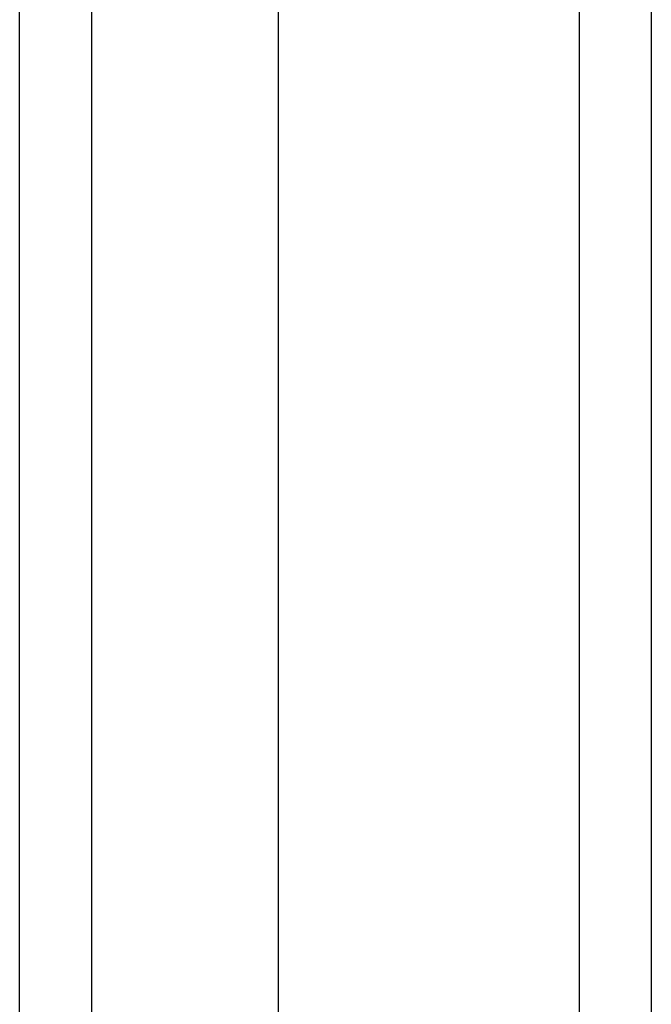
# Model space of a CAD drawing. Header units: inches. Extents: x 17 to 237, y 17 to 149.
# Tile 49 of 115: x 140.97 to 141.836, y 83.571 to 84.921. Entities that reach past the tile are written whole.
import ezdxf

# ---------------------------------------------------------------- set-up
doc = ezdxf.new("R2010")
doc.units = ezdxf.units.IN
doc.header["$MEASUREMENT"] = 0
doc.layers.add('Visible Edges(ANSI)', color=7, linetype='Continuous', lineweight=25)
doc.layers.add('Visible Tangent Edges(ANSI)', color=7, linetype='Continuous', lineweight=25)

msp = doc.modelspace()

# ---------------------------------------------------------------- linework, layer by layer
at = {"layer": 'Visible Edges(ANSI)'}
for p, q in [((141.8357, 63.2652), (141.8357, 105.0672)), ((140.9695, 64.0633), (140.9695, 104.2691)), ((141.3239, 104.2691), (141.3239, 64.0633))]:
    msp.add_line(p, q, dxfattribs=at)
at = {"layer": 'Visible Tangent Edges(ANSI)'}
for p, q in [((141.7367, 105.0672), (141.7367, 63.2652)), ((141.0685, 63.9333), (141.0685, 104.3991))]:
    msp.add_line(p, q, dxfattribs=at)

doc.saveas('drawing.dxf')
